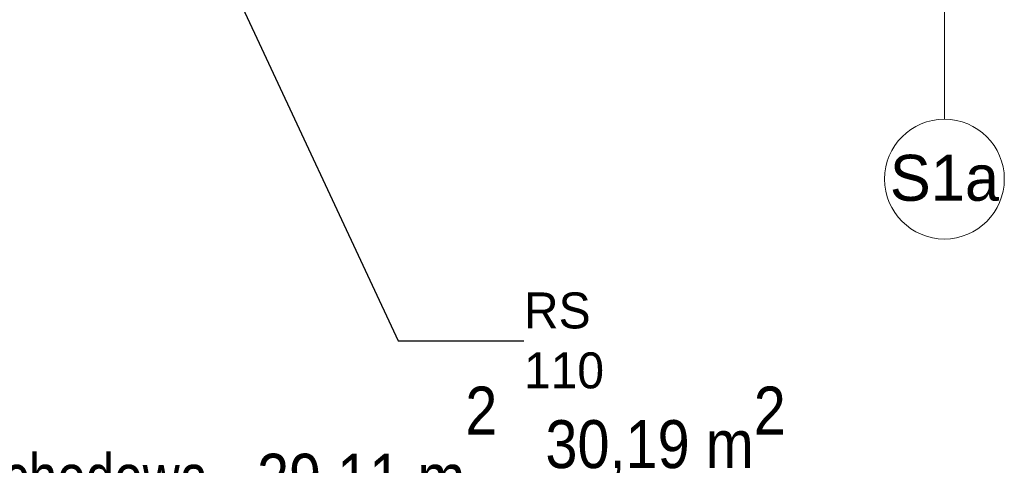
# Model space of a CAD drawing. Header units: millimetres. Extents: x -17429 to 155243, y -2908 to 188569.
# Tile 85 of 113: x -11602 to -6669, y 128404 to 130634. Entities that reach past the tile are written whole.
import ezdxf

# ---------------------------------------------------------------- set-up
doc = ezdxf.new("R2010")
doc.units = ezdxf.units.MM
doc.header["$MEASUREMENT"] = 0
doc.layers.get('0').update_dxf_attribs({"lineweight": 5})
doc.layers.add('#podkład', color=252, linetype='Continuous')
doc.layers.add('Arch opisy', color=252, linetype='Continuous')
for name, color, linetype, lineweight in [('Arch opisy_Nr_Pióra__1', 252, 'Continuous', 25), ('Arch opisy_Nr_Pióra__21', 252, 'Continuous', 13), ('INWENT OPISY_Nr_Pióra__21', 252, 'Continuous', 13)]:
    doc.layers.add(name, color=color, linetype=linetype, lineweight=lineweight)
doc.styles.add('GENERATED_STYLE_4', font='txt')
doc.styles.add('GENERATED_STYLE_6', font='txt')
doc.dimstyles.new('GENERATED_STYLE__6', dxfattribs={"dimtxt": 0.18, "dimasz": 109.44, "dimexe": 0.18, "dimexo": 0.0625, "dimgap": 0.09, "dimtad": 0, "dimtih": 1, "dimtoh": 1, "dimdec": 4, "dimzin": 0, "dimdsep": 46, "dimcen": 0.09, "dimadec": 0, "dimazin": 0, "dimtfac": 1, "dimtdec": 4, "dimtmove": 0, "dimatfit": 3, "dimldrblk": 'ARROWHEAD_11', "dimfxl": 1, "dimtolj": 1, "dimtzin": 0, "dimarcsym": 0})

# ---------------------------------------------------------------- blocks, each defined once
blk = doc.blocks.new('gb')
at = {"layer": 'Arch opisy_Nr_Pióra__1', "color": 252, "linetype": 'Continuous', "insert": (-13555.8, 120269.1), "char_height": 250.0091, "width": 12153.979, "attachment_point": 7, "style": 'GENERATED_STYLE_6'}
blk.add_mtext('    {\\W0.7; }\\H0.9599650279x;2.1{\\W0.7;^I\\W0.8;klatka schodowa^I\\W0.7; \\W0.9; 29,11 m\\A1;\\S2^  ;   30,19 m\\S2^  ;}\\A1;\\P     2.2^Ikomunikacja^I  2,53 m\\S2^  ;  2,53 m\\S2^  ;         \\P     2.3^Ipom. gosp.^I  3,44 m\\S2^  ;  3,44 m\\S2^  ;     \\P     2.4^Ipom. gosp.^I  3,86 m\\S2^  ;  3,86 m\\S2^  ;     \\P     2.5^Ipom. gosp.^I  7,05 m\\S2^  ;  10,90 m\\S2^  ;     \\P     2.6^Iświetlica^I^I101,55 m\\S2^  ;^I  126,71 m\\S2^  ;     \\P     2.7^Iświetlica^I^I32,27 m\\S2^  ;^I  41,52 m\\S2^  ;     \\P     2.8^Ikomunikacja^I  6,75 m\\S2^  ;  6,75 m\\S2^  ;     \\P     2.9^Ikomunikacja^I10,06 m\\S2^  ;^I  10,06 m\\S2^  ;     \\P    2.10^Iarchiwum^I^I15,79 m\\S2^  ;^I  25,02 m\\S2^  ;     \\P    2.11^I{\\W0.7;sala przedszkolna}^I26,41 m\\S2^  ;^I  31,52 m\\S2^  ;     \\P    2.12^I{\\W0.7;sala przedszkolna}^I30,09 m\\S2^  ;^I  36,43 m\\S2^  ;     \\P    2.13^I{\\W0.7;sala przedszkolna}^I72,36 m\\S2^  ;^I  95,47 m\\S2^  ;^I', dxfattribs=at)
blk = doc.blocks.new('Linia_126', base_point=(-6968.7, 131315.9))
at = {"layer": 'Arch opisy_Nr_Pióra__21', "linetype": 'Continuous'}
blk.add_line((-6968.7, 131315.9), (-6968.7, 130136.8), dxfattribs=at)
blk.add_circle((-6968.7, 129836.8), 300, dxfattribs=at)
blk = doc.blocks.new('ARROWHEAD_11')
at = {"color": 0, "linetype": 'Continuous', "lineweight": 0}
blk.add_line((0, 0), (-1, 0), dxfattribs=at)
at = {"color": 0, "linetype": 'Continuous', "lineweight": 0, "const_width": 0.25, "flags": 128}
blk.add_lwpolyline([(-0.125, 0, 1), (0.125, 0, 1)], format="xyb", close=True, dxfattribs=at)
blk = doc.blocks.new('piwnica')
at = {"layer": 'Arch opisy', "color": 252, "linetype": 'Continuous'}
blk.add_blockref('Linia_126', (-6968.7, 131315.9), dxfattribs=at)
at = {"layer": 'Arch opisy_Nr_Pióra__1', "color": 252, "linetype": 'Continuous', "insert": (-6968.7, 129958.2), "char_height": 230, "attachment_point": 2, "style": 'GENERATED_STYLE_4'}
blk.add_mtext('{S1a}', dxfattribs=at)
at = {"layer": 'INWENT OPISY_Nr_Pióra__21', "color": 252, "linetype": 'Continuous', "insert": (-9075.8, 129027.9), "char_height": 180, "width": 692.895, "attachment_point": 4, "style": 'GENERATED_STYLE_4'}
blk.add_mtext('{RS 110}', dxfattribs=at)
at = {"layer": 'INWENT OPISY_Nr_Pióra__21', "color": 252, "linetype": 'Continuous', "annotation_type": 0, "has_hookline": 1, "hookline_direction": 0, "text_width": 394.3}
blk.add_leader([(-10520.9, 130770.9), (-9706.6, 129027), (-9075.9, 129027.9)], dimstyle='GENERATED_STYLE__6', dxfattribs=at)

msp = doc.modelspace()

# ---------------------------------------------------------------- block references
at = {"layer": '#podkład'}
for name in ['piwnica', 'gb']:
    msp.add_blockref(name, (0, 0), dxfattribs=at)

doc.saveas('drawing.dxf')
